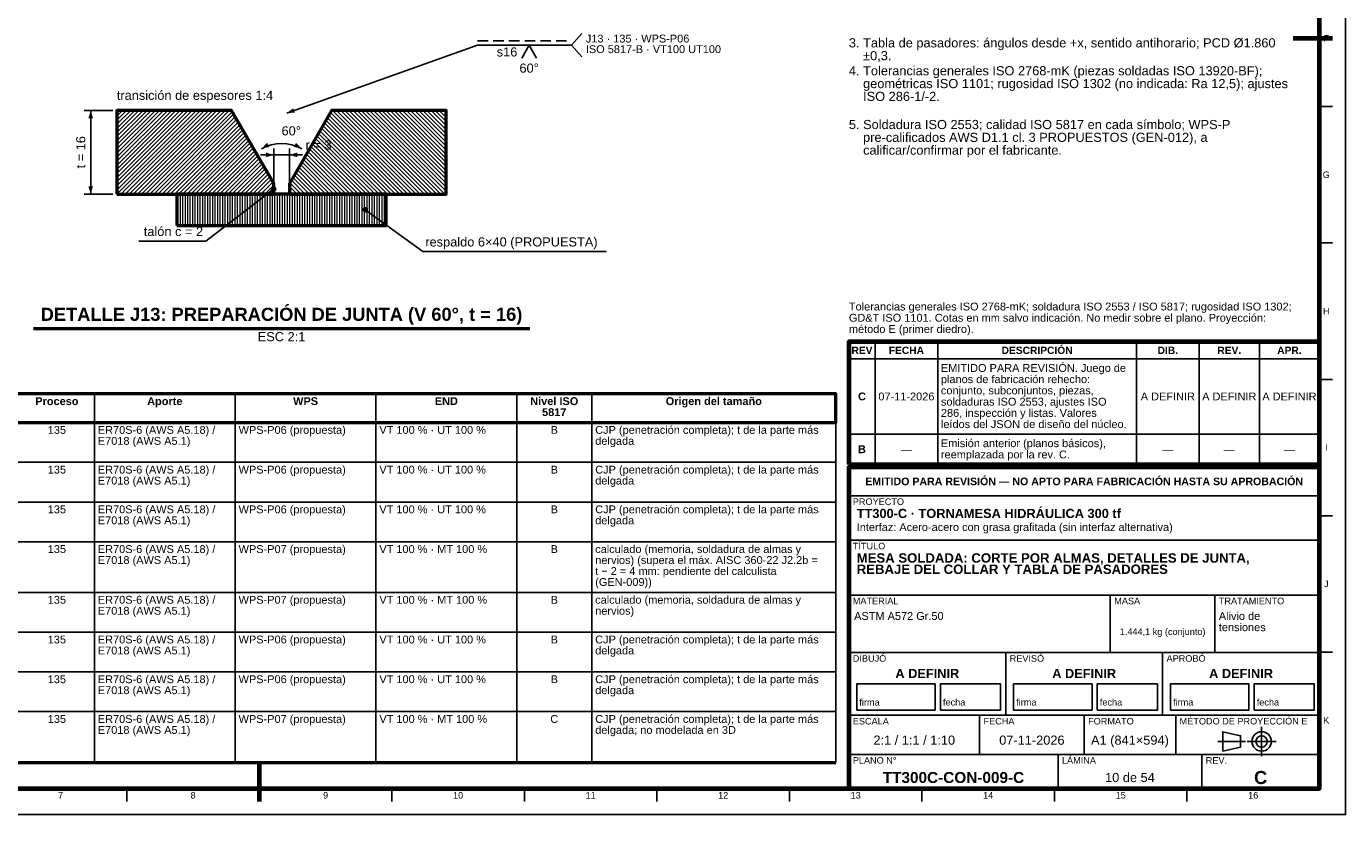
# Model space of a CAD drawing. Header units: millimetres. Extents: x 0 to 841, y 0 to 594.
# Tile 5 of 6: x 336 to 841, y 0 to 302. Entities that reach past the tile are written whole.
import ezdxf
from ezdxf.enums import TextEntityAlignment as Align

# ---------------------------------------------------------------- set-up
doc = ezdxf.new("R2010")
doc.units = ezdxf.units.MM
doc.linetypes.add('EJE', pattern=[31, 20, -4, 3, -4])
doc.linetypes.add('OCULTO', pattern=[6, 4, -2])
for name, color, linetype, lineweight in [('ACH', 7, 'CONTINUOUS', 13), ('COTA', 7, 'CONTINUOUS', 25), ('EJE', 7, 'EJE', 25), ('FINA', 7, 'CONTINUOUS', 25), ('MARCO', 7, 'CONTINUOUS', 70), ('OCU', 7, 'OCULTO', 25), ('TXT', 7, 'CONTINUOUS', 25), ('VIS', 7, 'CONTINUOUS', 50)]:
    doc.layers.add(name, color=color, linetype=linetype, lineweight=lineweight)
doc.styles.add('STD', font='LiberationSans-Regular.ttf')
doc.styles.add('STDB', font='LiberationSans-Bold.ttf')

msp = doc.modelspace()

# ---------------------------------------------------------------- hatches: boundary and pattern name
at = {"layer": 'ACH'}
h = msp.add_hatch(dxfattribs=at)
h.set_pattern_fill('ANSI31', scale=0.35)
h.paths.add_polyline_path([(370.99, 237.43), (430.99, 237.43), (430.99, 241.43), (414.82, 269.43), (370.99, 269.43)])
h = msp.add_hatch(dxfattribs=at)
h.set_pattern_fill('ANSI31', scale=0.35, angle=90)
h.paths.add_polyline_path([(436.99, 237.43), (496.99, 237.43), (496.99, 269.43), (453.16, 269.43), (436.99, 241.43)])
h = msp.add_hatch(dxfattribs=at)
h.set_pattern_fill('ANSI31', scale=0.3, angle=45)
h.paths.add_polyline_path([(393.99, 225.43), (473.99, 225.43), (473.99, 237.43), (393.99, 237.43)])
h = msp.add_hatch(color=7, dxfattribs=at)
h.dxf.hatch_style = 1
h.paths.add_polyline_path([(431.79, 239.43), (431.56, 240), (430.99, 240.23), (430.42, 240), (430.19, 239.43), (430.42, 238.87), (430.99, 238.63), (431.56, 238.87)])
h = msp.add_hatch(color=7, dxfattribs=at)
h.dxf.hatch_style = 1
h.paths.add_polyline_path([(466.79, 231.43), (466.56, 232), (465.99, 232.23), (465.42, 232), (465.19, 231.43), (465.42, 230.87), (465.99, 230.63), (466.56, 230.87)])

# ---------------------------------------------------------------- linework, layer by layer
at = {"layer": 'COTA'}
for p, q in [((544.89, 294.43), (548.89, 298.93)), ((435.99, 268.43), (508.99, 294.43)), ((508.99, 294.43), (544.89, 294.43)), ((544.89, 294.43), (548.89, 289.93)), ((369.49, 269.43), (358.49, 269.43)), ((360.99, 237.43), (360.99, 269.43)), ((430.99, 252.43), (425.99, 252.43)), ((430.99, 240.93), (430.99, 254.93)), ((430.99, 252.43), (436.99, 252.43)), ((436.99, 240.93), (436.99, 254.93)), ((436.99, 252.43), (441.99, 252.43)), ((369.49, 237.43), (358.49, 237.43)), ((430.99, 239.43), (404.99, 219.43)), ((465.99, 231.43), (487.99, 215.43)), ((404.99, 219.43), (379.37, 219.43)), ((487.99, 215.43), (558.18, 215.43))]:
    msp.add_line(p, q, dxfattribs=at)
msp.add_lwpolyline([(525.89, 289.43), (528.69, 294.43), (531.49, 289.43)], dxfattribs=at)
for centre in [(430.99, 239.43), (465.99, 231.43)]:
    msp.add_circle(centre, 0.8, dxfattribs=at)
msp.add_arc((433.99, 241.43), 15.4, 60, 120, dxfattribs=at)
for points in [[(360.99, 269.43), (360.09, 266.43), (361.89, 266.43)], [(435.99, 268.43), (439.12, 268.59), (438.51, 270.29)], [(426.29, 254.77), (429.34, 255.49), (428.44, 257.05)], [(430.99, 252.43), (427.99, 253.33), (427.99, 251.53)], [(436.99, 252.43), (439.99, 251.53), (439.99, 253.33)], [(441.69, 254.77), (439.54, 257.05), (438.64, 255.49)], [(360.99, 237.43), (361.89, 240.43), (360.09, 240.43)]]:
    msp.add_solid(points, dxfattribs=at)
at = {"layer": 'EJE'}
for p, q in [((808.88, 22.42), (808.88, 33.58)), ((792.14, 28), (802.68, 28)), ((803.3, 28), (814.46, 28))]:
    msp.add_line(p, q, dxfattribs=at)
at = {"layer": 'FINA'}
for p, q in [((831, 270.91), (836, 270.91)), ((831, 218.73), (836, 218.73)), ((661, 134), (661, 180.9)), ((685, 134), (685, 180.9)), ((761, 134), (761, 180.9)), ((785, 134), (785, 180.9)), ((808, 134), (808, 180.9)), ((651, 174.4), (831, 174.4)), ((831, 166.55), (836, 166.55)), ((362.42, 161), (362.42, 20)), ((416.27, 161), (416.27, 20)), ((470.11, 161), (470.11, 20)), ((523.95, 161), (523.95, 20)), ((552.67, 161), (552.67, 20)), ((646, 161), (646, 20)), ((25, 150), (646, 150)), ((651, 145.6), (831, 145.6)), ((25, 134.8), (646, 134.8)), ((651, 134), (831, 134)), ((651, 133), (831, 133)), ((651, 122), (831, 122)), ((25, 119.6), (646, 119.6)), ((831, 114.36), (836, 114.36)), ((25, 104.4), (646, 104.4)), ((651, 105), (831, 105)), ((25, 85), (646, 85)), ((651, 84), (831, 84)), ((751, 62), (751, 84)), ((791, 62), (791, 84)), ((25, 69.8), (646, 69.8)), ((651, 62), (831, 62)), ((711, 38), (711, 62)), ((771, 38), (771, 62)), ((831, 62.18), (836, 62.18)), ((25, 54.6), (646, 54.6)), ((25, 39.4), (646, 39.4)), ((651, 38), (831, 38)), ((701, 23), (701, 38)), ((741, 23), (741, 38)), ((776, 23), (776, 38)), ((651, 23), (831, 23)), ((731, 10), (731, 23)), ((786, 10), (786, 23)), ((374.81, 10), (374.81, 5)), ((425.5, 10), (425.5, 5)), ((476.19, 10), (476.19, 5)), ((526.88, 10), (526.88, 5)), ((577.56, 10), (577.56, 5)), ((628.25, 10), (628.25, 5)), ((678.94, 10), (678.94, 5)), ((729.62, 10), (729.62, 5)), ((780.31, 10), (780.31, 5))]:
    msp.add_line(p, q, dxfattribs=at)
for points in [[(0, 0), (841, 0), (841, 594), (0, 594)], [(654, 40), (684, 40), (684, 50), (654, 50)], [(686, 40), (709, 40), (709, 50), (686, 50)], [(714, 40), (744, 40), (744, 50), (714, 50)], [(746, 40), (769, 40), (769, 50), (746, 50)], [(774, 40), (804, 40), (804, 50), (774, 50)], [(806, 40), (829, 40), (829, 50), (806, 50)], [(794, 24.28), (800.82, 25.83), (800.82, 30.17), (794, 31.72)]]:
    msp.add_lwpolyline(points, close=True, dxfattribs=at)
for radius in [3.72, 2.17]:
    msp.add_circle((808.88, 28), radius, dxfattribs=at)
at = {"layer": 'MARCO'}
for p, q in [((836, 297), (821, 297)), ((425.5, 5), (425.5, 20))]:
    msp.add_line(p, q, dxfattribs=at)
for points in [[(20, 10), (831, 10), (831, 584), (20, 584)], [(651, 134), (831, 134), (831, 180.9), (651, 180.9)], [(651, 10), (831, 10), (831, 133), (651, 133)]]:
    msp.add_lwpolyline(points, close=True, dxfattribs=at)
at = {"layer": 'OCU'}
msp.add_line((508.99, 296.03), (544.89, 296.03), dxfattribs=at)
at = {"layer": 'VIS'}
for p, q in [((339.08, 186.03), (528.9, 186.03)), ((25, 20), (646, 20))]:
    msp.add_line(p, q, dxfattribs=at)
for points in [[(370.99, 237.43), (430.99, 237.43), (430.99, 241.43), (414.82, 269.43), (370.99, 269.43)], [(436.99, 237.43), (496.99, 237.43), (496.99, 269.43), (453.16, 269.43), (436.99, 241.43)], [(393.99, 225.43), (473.99, 225.43), (473.99, 237.43), (393.99, 237.43)], [(25, 150), (646, 150), (646, 161), (25, 161)]]:
    msp.add_lwpolyline(points, close=True, dxfattribs=at)

# ---------------------------------------------------------------- texts
at = {"layer": 'TXT'}
for s, height, style, p in [('J13 · 135 · WPS-P06', 3, 'STD', (550.39, 298.43)), ('ISO 5817-B · VT100 UT100', 3, 'STD', (550.39, 294.38)), ('3. Tabla de pasadores: ángulos desde +x, sentido antihorario; PCD Ø1.860', 3.5, 'STD', (651, 297.05)), ('    ±0,3.', 3.5, 'STD', (651, 292.15)), ('4. Tolerancias generales ISO 2768-mK (piezas soldadas ISO 13920-BF);', 3.5, 'STD', (651, 286.37)), ('    geométricas ISO 1101; rugosidad ISO 1302 (no indicada: Ra 12,5); ajustes', 3.5, 'STD', (651, 281.47)), ('    ISO 286-1/-2.', 3.5, 'STD', (651, 276.57)), ('5. Soldadura ISO 2553; calidad ISO 5817 en cada símbolo; WPS-P', 3.5, 'STD', (651, 265.8)), ('    pre-calificados AWS D1.1 cl. 3 PROPUESTOS (GEN-012), a', 3.5, 'STD', (651, 260.9)), ('    calificar/confirmar por el fabricante.', 3.5, 'STD', (651, 256)), ('EMITIDO PARA REVISIÓN. Juego de', 3, 'STD', (686.2, 172.4)), ('planos de fabricación rehecho:', 3, 'STD', (686.2, 168.1)), ('conjunto, subconjuntos, piezas,', 3, 'STD', (686.2, 163.8)), ('soldaduras ISO 2553, ajustes ISO', 3, 'STD', (686.2, 159.5)), ('286, inspección y listas. Valores', 3, 'STD', (686.2, 155.2)), ('leídos del JSON de diseño del núcleo.', 3, 'STD', (686.2, 150.9)), ('Emisión anterior (planos básicos),', 3, 'STD', (686.2, 143.6)), ('reemplazada por la rev. C.', 3, 'STD', (686.2, 139.3)), ('PROYECTO', 2.5, 'STD', (652.5, 121)), ('TT300-C · TORNAMESA HIDRÁULICA 300 tf', 3.5, 'STDB', (654, 117)), ('Interfaz: Acero-acero con grasa grafitada (sin interfaz alternativa)', 3, 'STD', (654, 111.5)), ('TÍTULO', 2.5, 'STD', (652.5, 104)), ('MESA SOLDADA: CORTE POR ALMAS, DETALLES DE JUNTA,', 3.6, 'STDB', (654, 100)), ('REBAJE DEL COLLAR Y TABLA DE PASADORES', 3.6, 'STDB', (654, 95.68)), ('MATERIAL', 2.5, 'STD', (652.5, 83)), ('MASA', 2.5, 'STD', (752.5, 83)), ('TRATAMIENTO', 2.5, 'STD', (792.5, 83)), ('ASTM A572 Gr.50', 3, 'STD', (653, 77.5)), ('Alivio de', 3, 'STD', (792.5, 77.5)), ('tensiones', 3, 'STD', (792.5, 73.2)), ('DIBUJÓ', 2.5, 'STD', (652.5, 61)), ('REVISÓ', 2.5, 'STD', (712.5, 61)), ('APROBÓ', 2.5, 'STD', (772.5, 61)), ('ESCALA', 2.5, 'STD', (652.5, 37)), ('FECHA', 2.5, 'STD', (702.5, 37)), ('FORMATO', 2.5, 'STD', (742.5, 37)), ('MÉTODO DE PROYECCIÓN E', 2.5, 'STD', (777.5, 37)), ('PLANO N°', 2.5, 'STD', (652.5, 22)), ('LÁMINA', 2.5, 'STD', (732.5, 22)), ('REV.', 2.5, 'STD', (787.5, 22))]:
    msp.add_text(s, height=height, dxfattribs=dict(at, style=style)).set_placement(p, align=Align.TOP_LEFT)
for s, height, style, p in [('F', 2.5, 'STD', (833.6, 297)), ('60°', 3.5, 'STD', (528.69, 285.63)), ('G', 2.5, 'STD', (833.6, 244.82)), ('H', 2.5, 'STD', (833.6, 192.64)), ('REV', 2.8, 'STDB', (656, 177.65)), ('FECHA', 2.8, 'STDB', (673, 177.65)), ('DESCRIPCIÓN', 2.8, 'STDB', (723, 177.65)), ('DIB.', 2.8, 'STDB', (773, 177.65)), ('REV.', 2.8, 'STDB', (796.5, 177.65)), ('APR.', 2.8, 'STDB', (819.5, 177.65)), ('C', 3, 'STDB', (656, 160)), ('07-11-2026', 3, 'STD', (673, 160)), ('A DEFINIR', 3, 'STD', (773, 160)), ('A DEFINIR', 3, 'STD', (796.5, 160)), ('A DEFINIR', 3, 'STD', (819.5, 160)), ('Proceso', 3, 'STDB', (348.06, 158.2)), ('Aporte', 3, 'STDB', (389.34, 158.2)), ('WPS', 3, 'STDB', (443.19, 158.2)), ('END', 3, 'STDB', (497.03, 158.2)), ('Nivel ISO', 3, 'STDB', (538.31, 158.2)), ('Origen del tamaño', 3, 'STDB', (599.34, 158.2)), ('5817', 3, 'STDB', (538.31, 154)), ('135', 3, 'STD', (348.06, 147.2)), ('B', 3, 'STD', (538.31, 147.2)), ('B', 3, 'STDB', (656, 139.8)), ('I', 2.5, 'STD', (833.6, 140.45)), ('—', 3, 'STD', (673, 139.8)), ('—', 3, 'STD', (773, 139.8)), ('—', 3, 'STD', (796.5, 139.8)), ('—', 3, 'STD', (819.5, 139.8)), ('135', 3, 'STD', (348.06, 132)), ('B', 3, 'STD', (538.31, 132)), ('EMITIDO PARA REVISIÓN — NO APTO PARA FABRICACIÓN HASTA SU APROBACIÓN', 2.9, 'STDB', (741, 127.5)), ('135', 3, 'STD', (348.06, 116.8)), ('B', 3, 'STD', (538.31, 116.8)), ('135', 3, 'STD', (348.06, 101.6)), ('B', 3, 'STD', (538.31, 101.6)), ('J', 2.5, 'STD', (833.6, 88.27)), ('135', 3, 'STD', (348.06, 82.2)), ('B', 3, 'STD', (538.31, 82.2)), ('1.444,1 kg (conjunto)', 2.5, 'STD', (771, 70)), ('135', 3, 'STD', (348.06, 67)), ('B', 3, 'STD', (538.31, 67)), ('A DEFINIR', 3.5, 'STDB', (681, 54)), ('A DEFINIR', 3.5, 'STDB', (741, 54)), ('A DEFINIR', 3.5, 'STDB', (801, 54)), ('135', 3, 'STD', (348.06, 51.8)), ('B', 3, 'STD', (538.31, 51.8)), ('135', 3, 'STD', (348.06, 36.6)), ('C', 3, 'STD', (538.31, 36.6)), ('K', 2.5, 'STD', (833.6, 36.09)), ('2:1 / 1:1 / 1:10', 3.5, 'STD', (676, 28.5)), ('07-11-2026', 3.5, 'STD', (721, 28.5)), ('A1 (841×594)', 3.5, 'STD', (758.5, 28.5)), ('TT300C-CON-009-C', 4.2, 'STDB', (691, 14.2)), ('10 de 54', 3.5, 'STD', (758.5, 14.2)), ('C', 5, 'STDB', (808.5, 14.2)), ('7', 2.5, 'STD', (349.47, 7.4)), ('8', 2.5, 'STD', (400.16, 7.4)), ('9', 2.5, 'STD', (450.84, 7.4)), ('10', 2.5, 'STD', (501.53, 7.4)), ('11', 2.5, 'STD', (552.22, 7.4)), ('12', 2.5, 'STD', (602.91, 7.4)), ('13', 2.5, 'STD', (653.59, 7.4)), ('14', 2.5, 'STD', (704.28, 7.4)), ('15', 2.5, 'STD', (754.97, 7.4)), ('16', 2.5, 'STD', (805.66, 7.4))]:
    msp.add_text(s, height=height, dxfattribs=dict(at, style=style)).set_placement(p, align=Align.MIDDLE_CENTER)
at = {"layer": 'TXT', "style": 'STD'}
msp.add_text('s16', height=3.5, dxfattribs=at).set_placement((524.19, 291.83), align=Align.MIDDLE_RIGHT)
for s, height, p in [('transición de espesores 1:4', 3.5, (370.99, 272.43)), ('60°', 3.5, (433.99, 258.83)), ('respaldo 6×40 (PROPUESTA)', 3.5, (488.99, 216.33)), ('Tolerancias generales ISO 2768-mK; soldadura ISO 2553 / ISO 5817; rugosidad ISO 1302;', 3, (651, 192)), ('GD&T ISO 1101. Cotas en mm salvo indicación. No medir sobre el plano. Proyección:', 3, (651, 187.7)), ('método E (primer diedro).', 3, (651, 183.4)), ('firma', 2.5, (655, 41)), ('fecha', 2.5, (687, 41)), ('firma', 2.5, (715, 41)), ('fecha', 2.5, (747, 41)), ('firma', 2.5, (775, 41)), ('fecha', 2.5, (807, 41))]:
    msp.add_text(s, height=height, dxfattribs=at).set_placement(p, align=Align.BOTTOM_LEFT)
msp.add_text('t = 16', height=3.5, rotation=90, dxfattribs=at).set_placement((359.99, 253.43), align=Align.BOTTOM_CENTER)
at = {"layer": 'TXT'}
for s, height, style, p in [('r = 3', 3.5, 'STD', (448.15, 253.43)), ('DETALLE J13: PREPARACIÓN DE JUNTA (V 60°, t = 16)', 5, 'STDB', (433.99, 187.43))]:
    msp.add_text(s, height=height, dxfattribs=dict(at, style=style)).set_placement(p, align=Align.BOTTOM_CENTER)
at = {"layer": 'TXT', "style": 'STD'}
msp.add_text('talón c = 2', height=3.5, dxfattribs=at).set_placement((403.99, 220.33), align=Align.BOTTOM_RIGHT)
msp.add_text('ESC 2:1', height=3.5, dxfattribs=at).set_placement((433.99, 184.63), align=Align.TOP_CENTER)
for s, p in [('ER70S-6 (AWS A5.18) /', (363.72, 147.2)), ('WPS-P06 (propuesta)', (417.57, 147.2)), ('VT 100 % · UT 100 %', (471.41, 147.2)), ('CJP (penetración completa); t de la parte más', (553.97, 147.2)), ('E7018 (AWS A5.1)', (363.72, 143)), ('delgada', (553.97, 143)), ('ER70S-6 (AWS A5.18) /', (363.72, 132)), ('WPS-P06 (propuesta)', (417.57, 132)), ('VT 100 % · UT 100 %', (471.41, 132)), ('CJP (penetración completa); t de la parte más', (553.97, 132)), ('E7018 (AWS A5.1)', (363.72, 127.8)), ('delgada', (553.97, 127.8)), ('ER70S-6 (AWS A5.18) /', (363.72, 116.8)), ('WPS-P06 (propuesta)', (417.57, 116.8)), ('VT 100 % · UT 100 %', (471.41, 116.8)), ('CJP (penetración completa); t de la parte más', (553.97, 116.8)), ('E7018 (AWS A5.1)', (363.72, 112.6)), ('delgada', (553.97, 112.6)), ('ER70S-6 (AWS A5.18) /', (363.72, 101.6)), ('WPS-P07 (propuesta)', (417.57, 101.6)), ('VT 100 % · MT 100 %', (471.41, 101.6)), ('calculado (memoria, soldadura de almas y', (553.97, 101.6)), ('E7018 (AWS A5.1)', (363.72, 97.4)), ('nervios) (supera el máx. AISC 360-22 J2.2b =', (553.97, 97.4)), ('t − 2 = 4 mm: pendiente del calculista', (553.97, 93.2)), ('(GEN-009))', (553.97, 89)), ('ER70S-6 (AWS A5.18) /', (363.72, 82.2)), ('WPS-P07 (propuesta)', (417.57, 82.2)), ('VT 100 % · MT 100 %', (471.41, 82.2)), ('calculado (memoria, soldadura de almas y', (553.97, 82.2)), ('E7018 (AWS A5.1)', (363.72, 78)), ('nervios)', (553.97, 78)), ('ER70S-6 (AWS A5.18) /', (363.72, 67)), ('WPS-P06 (propuesta)', (417.57, 67)), ('VT 100 % · UT 100 %', (471.41, 67)), ('CJP (penetración completa); t de la parte más', (553.97, 67)), ('E7018 (AWS A5.1)', (363.72, 62.8)), ('delgada', (553.97, 62.8)), ('ER70S-6 (AWS A5.18) /', (363.72, 51.8)), ('WPS-P06 (propuesta)', (417.57, 51.8)), ('VT 100 % · UT 100 %', (471.41, 51.8)), ('CJP (penetración completa); t de la parte más', (553.97, 51.8)), ('E7018 (AWS A5.1)', (363.72, 47.6)), ('delgada', (553.97, 47.6)), ('ER70S-6 (AWS A5.18) /', (363.72, 36.6)), ('WPS-P07 (propuesta)', (417.57, 36.6)), ('VT 100 % · MT 100 %', (471.41, 36.6)), ('CJP (penetración completa); t de la parte más', (553.97, 36.6)), ('E7018 (AWS A5.1)', (363.72, 32.4)), ('delgada; no modelada en 3D', (553.97, 32.4))]:
    msp.add_text(s, height=3, dxfattribs=at).set_placement(p, align=Align.MIDDLE_LEFT)

doc.saveas('drawing.dxf')
